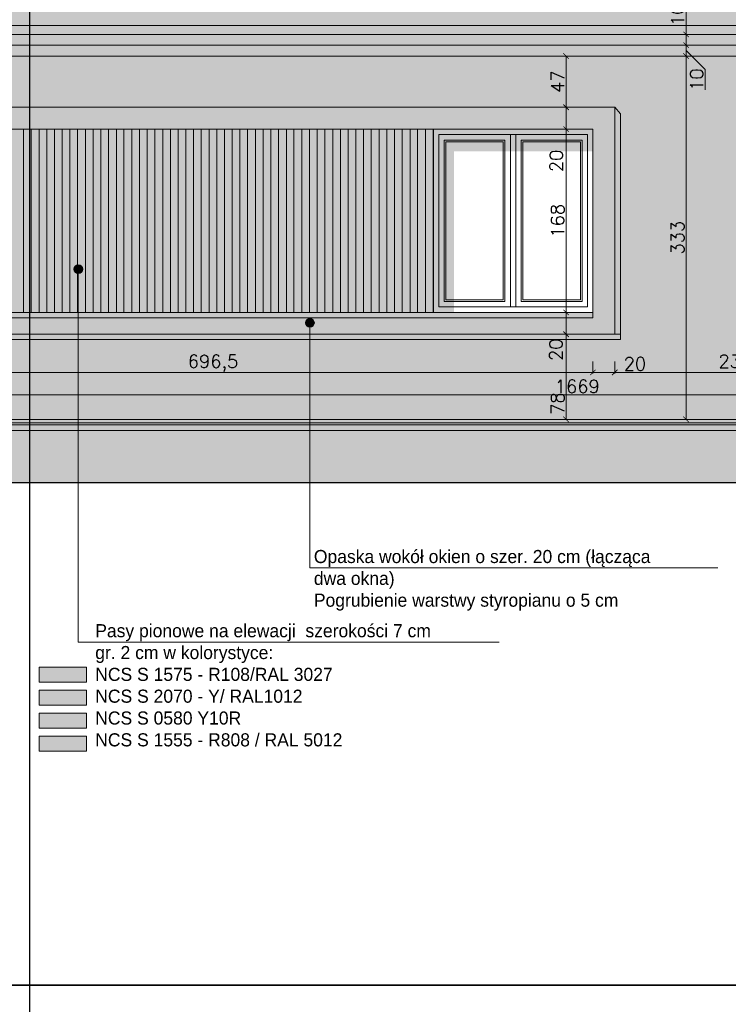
# Model space of a CAD drawing. Header units: millimetres. Extents: x -587 to 33545, y -26688 to 22494.
# Tile 44 of 256: x 4153 to 4802, y 7256 to 8158. Entities that reach past the tile are written whole.
import ezdxf
from ezdxf.lldxf.tags import DXFTag

# ---------------------------------------------------------------- set-up
doc = ezdxf.new("R2010")
doc.units = ezdxf.units.MM
doc.header["$MEASUREMENT"] = 0
doc.layers.add('a3', color=3, linetype='Continuous', lineweight=30, plot=False)
for name, color, linetype, lineweight in [('l. przekrojowa', 1, 'Continuous', 30), ('l.przerywana', 104, 'ICAD_ISO03W100', 5), ('l.widokowa', 140, 'Continuous', 15), ('l.wypełnien', 253, 'Continuous', 5), ('wymiarowanie', 176, 'Continuous', 9)]:
    doc.layers.add(name, color=color, linetype=linetype, lineweight=lineweight)
doc.styles.add('ROMANS', font='romans')
doc.styles.add('styl2', font='simplex.shx')
tags = doc.linetypes.add('ICAD_ISO03W100', pattern=[30, 12, -18]).pattern_tags.tags
tags[6:7] = [DXFTag(74, 4), DXFTag(75, 0), DXFTag(340, '0'), DXFTag(46, 1.0), DXFTag(50, 0.0), DXFTag(44, 0.0), DXFTag(45, 0.0)]
tags[4:5] = [DXFTag(74, 4), DXFTag(75, 0), DXFTag(340, '0'), DXFTag(46, 1.0), DXFTag(50, 0.0), DXFTag(44, 0.0), DXFTag(45, 0.0)]
doc.dimstyles.new('Skala 1-50', dxfattribs={"dimtxt": 12, "dimasz": 5, "dimexe": 1, "dimexo": 1, "dimgap": 1.5, "dimtad": 1, "dimdec": 1, "dimrnd": 0.5, "dimtxsty": 'styl2', "dimblk": 'ARCHTICK', "dimcen": 5, "dimadec": 0, "dimazin": 0, "dimtfac": 1, "dimtdec": 1, "dimtmove": 1, "dimatfit": 3, "dimldrblk": 'ARCHTICK', "dimfxl": 5, "dimfxlon": 1, "dimlwd": -1, "dimlwe": -1, "dimarcsym": 0})

# ---------------------------------------------------------------- blocks, each defined once
blk = doc.blocks.new('_ArchTick')
at = {"color": 0, "linetype": 'ByBlock', "const_width": 0.15}
blk.add_lwpolyline([(-0.5, -0.5), (0.5, 0.5)], dxfattribs=at)
blk = doc.blocks.new('*D4667')
at = {"layer": 'Defpoints', "color": 0}
for p in [(4678.24, 7887.53), (3981.74, 7845.08), (4678.24, 7835.08)]:
    blk.add_point(p, dxfattribs=at)
at = {"layer": 'wymiarowanie', "color": 0}
for p, q in [((3981.74, 7844.08), (3981.74, 7834.08)), ((4678.24, 7845.08), (4678.24, 7834.08)), ((3981.74, 7835.08), (4678.24, 7835.08))]:
    blk.add_line(p, q, dxfattribs=at)
at = {"layer": 'wymiarowanie', "color": 0, "xscale": 5, "yscale": 5, "zscale": 5, "rotation": 180}
blk.add_blockref('_ArchTick', (3981.74, 7835.08), dxfattribs=at)
at = {"layer": 'wymiarowanie', "color": 0, "xscale": 5, "yscale": 5, "zscale": 5}
blk.add_blockref('_ArchTick', (4678.24, 7835.08), dxfattribs=at)
at = {"layer": 'wymiarowanie', "color": 0, "insert": (4329.99, 7843.43), "char_height": 12, "attachment_point": 5, "style": 'styl2'}
blk.add_mtext('696,5', dxfattribs=at)
blk = doc.blocks.new('*D4668')
at = {"layer": 'Defpoints', "color": 0}
for p in [(4678.24, 7870.31), (4698.24, 7850.31), (4698.24, 7835.08)]:
    blk.add_point(p, dxfattribs=at)
at = {"layer": 'wymiarowanie', "color": 0}
for p, q in [((4678.24, 7845.08), (4678.24, 7834.08)), ((4698.24, 7845.08), (4698.24, 7834.08)), ((4678.24, 7835.08), (4698.24, 7835.08)), ((4698.24, 7835.08), (4726.99, 7835.08))]:
    blk.add_line(p, q, dxfattribs=at)
at = {"layer": 'wymiarowanie', "color": 0, "xscale": 5, "yscale": 5, "zscale": 5, "rotation": 180}
blk.add_blockref('_ArchTick', (4678.24, 7835.08), dxfattribs=at)
at = {"layer": 'wymiarowanie', "color": 0, "xscale": 5, "yscale": 5, "zscale": 5}
blk.add_blockref('_ArchTick', (4698.24, 7835.08), dxfattribs=at)
at = {"layer": 'wymiarowanie', "color": 0, "insert": (4716.75, 7842.88), "char_height": 12, "attachment_point": 5, "style": 'styl2'}
blk.add_mtext('20', dxfattribs=at)
blk = doc.blocks.new('*D4669')
at = {"layer": 'Defpoints', "color": 0}
for p in [(4934.82, 7890.03), (4698.24, 7845.08), (4934.82, 7835.08)]:
    blk.add_point(p, dxfattribs=at)
at = {"layer": 'wymiarowanie', "color": 0}
for p, q in [((4698.24, 7844.08), (4698.24, 7834.08)), ((4934.82, 7845.08), (4934.82, 7834.08)), ((4698.24, 7835.08), (4934.82, 7835.08))]:
    blk.add_line(p, q, dxfattribs=at)
at = {"layer": 'wymiarowanie', "color": 0, "xscale": 5, "yscale": 5, "zscale": 5, "rotation": 180}
blk.add_blockref('_ArchTick', (4698.24, 7835.08), dxfattribs=at)
at = {"layer": 'wymiarowanie', "color": 0, "xscale": 5, "yscale": 5, "zscale": 5}
blk.add_blockref('_ArchTick', (4934.82, 7835.08), dxfattribs=at)
at = {"layer": 'wymiarowanie', "color": 0, "insert": (4816.53, 7843.43), "char_height": 12, "attachment_point": 5, "style": 'styl2'}
blk.add_mtext('236,5', dxfattribs=at)
blk = doc.blocks.new('*D4671')
at = {"layer": 'Defpoints', "color": 0}
for p in [(3829.33, 7858.14), (5498.45, 7858.14), (5498.45, 7814.44)]:
    blk.add_point(p, dxfattribs=at)
at = {"layer": 'wymiarowanie', "color": 0}
for p, q in [((3829.33, 7824.44), (3829.33, 7813.44)), ((5498.45, 7824.44), (5498.45, 7813.44)), ((3829.33, 7814.44), (5498.45, 7814.44))]:
    blk.add_line(p, q, dxfattribs=at)
at = {"layer": 'wymiarowanie', "color": 0, "xscale": 5, "yscale": 5, "zscale": 5, "rotation": 180}
blk.add_blockref('_ArchTick', (3829.33, 7814.44), dxfattribs=at)
at = {"layer": 'wymiarowanie', "color": 0, "xscale": 5, "yscale": 5, "zscale": 5}
blk.add_blockref('_ArchTick', (5498.45, 7814.44), dxfattribs=at)
at = {"layer": 'wymiarowanie', "color": 0, "insert": (4663.89, 7822.24), "char_height": 12, "attachment_point": 5, "style": 'styl2'}
blk.add_mtext('1669', dxfattribs=at)
blk = doc.blocks.new('*D4672')
at = {"layer": 'Defpoints', "color": 0}
for p in [(4632.46, 8125.03), (4632.46, 8078.03), (4653.63, 8078.03)]:
    blk.add_point(p, dxfattribs=at)
at = {"layer": 'wymiarowanie', "color": 0}
for p, q in [((4643.63, 8125.03), (4654.63, 8125.03)), ((4653.63, 8125.03), (4653.63, 8078.03)), ((4643.63, 8078.03), (4654.63, 8078.03))]:
    blk.add_line(p, q, dxfattribs=at)
at = {"layer": 'wymiarowanie', "color": 0, "xscale": 5, "yscale": 5, "zscale": 5}
for p, rotation in [((4653.63, 8125.03), 90), ((4653.63, 8078.03), 270)]:
    blk.add_blockref('_ArchTick', p, dxfattribs=dict(at, rotation=rotation))
at = {"layer": 'wymiarowanie', "color": 0, "insert": (4645.83, 8101.53), "char_height": 12, "attachment_point": 5, "rotation": 90, "style": 'styl2'}
blk.add_mtext('47', dxfattribs=at)
blk = doc.blocks.new('*D4673')
at = {"layer": 'Defpoints', "color": 0}
for p in [(4632.46, 8078.03), (4629.98, 8058.03), (4653.63, 8058.03)]:
    blk.add_point(p, dxfattribs=at)
at = {"layer": 'wymiarowanie', "color": 0}
for p, q in [((4643.63, 8078.03), (4654.63, 8078.03)), ((4653.63, 8078.03), (4653.63, 8058.03)), ((4643.63, 8058.03), (4654.63, 8058.03)), ((4653.63, 8058.03), (4653.63, 8018.64))]:
    blk.add_line(p, q, dxfattribs=at)
at = {"layer": 'wymiarowanie', "color": 0, "xscale": 5, "yscale": 5, "zscale": 5}
for p, rotation in [((4653.63, 8078.03), 90), ((4653.63, 8058.03), 270)]:
    blk.add_blockref('_ArchTick', p, dxfattribs=dict(at, rotation=rotation))
at = {"layer": 'wymiarowanie', "color": 0, "insert": (4644.64, 8028.88), "char_height": 12, "attachment_point": 5, "rotation": 90, "style": 'styl2'}
blk.add_mtext('20', dxfattribs=at)
blk = doc.blocks.new('*D4674')
at = {"layer": 'Defpoints', "color": 0}
for p in [(4629.98, 8058.03), (4625.26, 7890.03), (4653.63, 7890.03)]:
    blk.add_point(p, dxfattribs=at)
at = {"layer": 'wymiarowanie', "color": 0}
for p, q in [((4643.63, 8058.03), (4654.63, 8058.03)), ((4653.63, 8058.03), (4653.63, 7890.03)), ((4643.63, 7890.03), (4654.63, 7890.03))]:
    blk.add_line(p, q, dxfattribs=at)
at = {"layer": 'wymiarowanie', "color": 0, "xscale": 5, "yscale": 5, "zscale": 5}
for p, rotation in [((4653.63, 8058.03), 90), ((4653.63, 7890.03), 270)]:
    blk.add_blockref('_ArchTick', p, dxfattribs=dict(at, rotation=rotation))
at = {"layer": 'wymiarowanie', "color": 0, "insert": (4645.83, 7974.03), "char_height": 12, "attachment_point": 5, "rotation": 90, "style": 'styl2'}
blk.add_mtext('168', dxfattribs=at)
blk = doc.blocks.new('*D4675')
at = {"layer": 'Defpoints', "color": 0}
for p in [(4625.26, 7890.03), (4623.94, 7870.03), (4653.63, 7870.03)]:
    blk.add_point(p, dxfattribs=at)
at = {"layer": 'wymiarowanie', "color": 0}
for p, q in [((4643.63, 7890.03), (4654.63, 7890.03)), ((4653.63, 7890.03), (4653.63, 7870.03)), ((4643.63, 7870.03), (4654.63, 7870.03))]:
    blk.add_line(p, q, dxfattribs=at)
at = {"layer": 'wymiarowanie', "color": 0, "xscale": 5, "yscale": 5, "zscale": 5}
for p, rotation in [((4653.63, 7890.03), 90), ((4653.63, 7870.03), 270)]:
    blk.add_blockref('_ArchTick', p, dxfattribs=dict(at, rotation=rotation))
at = {"layer": 'wymiarowanie', "color": 0, "insert": (4644.34, 7855.86), "char_height": 12, "attachment_point": 5, "rotation": 90, "style": 'styl2'}
blk.add_mtext('20', dxfattribs=at)
blk = doc.blocks.new('*D4676')
at = {"layer": 'Defpoints', "color": 0}
for p in [(4623.94, 7870.03), (4619.19, 7792.03), (4653.63, 7792.03)]:
    blk.add_point(p, dxfattribs=at)
at = {"layer": 'wymiarowanie', "color": 0}
for p, q in [((4643.63, 7870.03), (4654.63, 7870.03)), ((4653.63, 7870.03), (4653.63, 7792.03)), ((4643.63, 7792.03), (4654.63, 7792.03))]:
    blk.add_line(p, q, dxfattribs=at)
at = {"layer": 'wymiarowanie', "color": 0, "xscale": 5, "yscale": 5, "zscale": 5}
for p, rotation in [((4653.63, 7870.03), 90), ((4653.63, 7792.03), 270)]:
    blk.add_blockref('_ArchTick', p, dxfattribs=dict(at, rotation=rotation))
at = {"layer": 'wymiarowanie', "color": 0, "insert": (4645.83, 7806.43), "char_height": 12, "attachment_point": 5, "rotation": 90, "style": 'styl2'}
blk.add_mtext('78', dxfattribs=at)
blk = doc.blocks.new('*D4677')
at = {"layer": 'Defpoints', "color": 0}
for p in [(4775.43, 8125.03), (4763.66, 7792.03), (4787.11, 7792.03)]:
    blk.add_point(p, dxfattribs=at)
at = {"layer": 'wymiarowanie', "color": 0}
for p, q in [((4773.66, 8125.03), (4762.66, 8125.03)), ((4763.66, 8125.03), (4763.66, 7792.03)), ((4773.66, 7792.03), (4762.66, 7792.03))]:
    blk.add_line(p, q, dxfattribs=at)
at = {"layer": 'wymiarowanie', "color": 0, "xscale": 5, "yscale": 5, "zscale": 5}
for p, rotation in [((4763.66, 8125.03), 90), ((4763.66, 7792.03), 270)]:
    blk.add_blockref('_ArchTick', p, dxfattribs=dict(at, rotation=rotation))
at = {"layer": 'wymiarowanie', "color": 0, "insert": (4755.86, 7958.53), "char_height": 12, "attachment_point": 5, "rotation": 90, "style": 'styl2'}
blk.add_mtext('333', dxfattribs=at)
blk = doc.blocks.new('*D4678')
at = {"layer": 'Defpoints', "color": 0}
for p in [(4737.92, 8144.88), (4737.92, 8135.03), (4763.66, 8135.03)]:
    blk.add_point(p, dxfattribs=at)
at = {"layer": 'wymiarowanie', "color": 0}
for p, q in [((4763.66, 8144.88), (4763.66, 8172.1)), ((4753.66, 8144.88), (4764.66, 8144.88)), ((4763.66, 8144.88), (4763.66, 8135.03)), ((4753.66, 8135.03), (4764.66, 8135.03))]:
    blk.add_line(p, q, dxfattribs=at)
at = {"layer": 'wymiarowanie', "color": 0, "xscale": 5, "yscale": 5, "zscale": 5}
for p, rotation in [((4763.66, 8144.88), 90), ((4763.66, 8135.03), 270)]:
    blk.add_blockref('_ArchTick', p, dxfattribs=dict(at, rotation=rotation))
at = {"layer": 'wymiarowanie', "color": 0, "insert": (4755.86, 8162.8), "char_height": 12, "attachment_point": 5, "rotation": 90, "style": 'styl2'}
blk.add_mtext('10', dxfattribs=at)
blk = doc.blocks.new('*D4679')
at = {"layer": 'Defpoints', "color": 0}
for p in [(4737.92, 8135.03), (4736.29, 8125.03), (4763.66, 8125.03)]:
    blk.add_point(p, dxfattribs=at)
at = {"layer": 'wymiarowanie', "color": 0}
for p, q in [((4753.66, 8135.03), (4764.66, 8135.03)), ((4763.66, 8135.03), (4763.66, 8125.03)), ((4753.66, 8125.03), (4764.66, 8125.03)), ((4781.16, 8112.7), (4763.66, 8130.03)), ((4781.16, 8094.1), (4781.16, 8112.7))]:
    blk.add_line(p, q, dxfattribs=at)
at = {"layer": 'wymiarowanie', "color": 0, "xscale": 5, "yscale": 5, "zscale": 5}
for p, rotation in [((4763.66, 8135.03), 90), ((4763.66, 8125.03), 270)]:
    blk.add_blockref('_ArchTick', p, dxfattribs=dict(at, rotation=rotation))
at = {"layer": 'wymiarowanie', "color": 0, "insert": (4773.36, 8103.4), "char_height": 12, "attachment_point": 5, "rotation": 90, "style": 'styl2'}
blk.add_mtext('10', dxfattribs=at)

msp = doc.modelspace()

# ---------------------------------------------------------------- hatches: boundary and pattern name
at = {"layer": 'l.wypełnien'}
msp.add_hatch(color=252, dxfattribs=at).paths.add_polyline_path([(3819.33, 8144.88), (3806.33, 8144.88), (3806.33, 8153.06), (3796.84, 8153.06, -0.414214), (3787.84, 8162.06), (3788.72, 8162.8), (3803.24, 8162.8), (3805.07, 8168), (3805.98, 8168.42), (3806.96, 8168.42), (3943.75, 8233.26), (4230.33, 8405.06), (4753.12, 8405.06), (4925.28, 8508.27), (5093.35, 8407.51), (5365.83, 8333.96), (5365.83, 8323.71), (5310.76, 8323.71), (5168.7, 8362.34), (5383.7, 8233.46), (5520.82, 8168.42), (5521.79, 8168.42), (5522.71, 8168), (5524.54, 8162.8), (5539.18, 8162.81, -0.499226), (5530.93, 8153.06), (5521.7, 8153.06), (5521.45, 8153.06), (5521.45, 8144.88)])
h = msp.add_hatch(color=254, dxfattribs=at)
h.paths.add_polyline_path([(3888.55, 8125.03), (4161.67, 8125.03), (4161.67, 8135.03), (3888.55, 8135.03)])
h.paths.add_polyline_path([(3888.55, 8135.03), (4161.67, 8135.03), (4161.67, 8144.88), (3888.55, 8144.88)])
h.paths.add_polyline_path([(3819.33, 8135.03), (3824.33, 8135.03), (3849.33, 8135.03), (3849.33, 8144.88), (3819.33, 8144.88)])
h.paths.add_polyline_path([(3849.33, 8125.03), (3876.55, 8125.03), (3876.55, 8135.03), (3849.33, 8135.03)])
h.paths.add_polyline_path([(3849.33, 8135.03), (3876.55, 8135.03), (3876.55, 8144.88), (3849.33, 8144.88)])
h.paths.add_polyline_path([(3824.33, 8125.03), (3829.33, 8125.03), (3829.33, 8125.03), (3849.33, 8125.03), (3849.33, 8135.03), (3824.33, 8135.03)])
h = msp.add_hatch(color=254, dxfattribs=at)
h.paths.add_polyline_path([(4568.4, 8125.03), (5439.23, 8125.03), (5439.23, 8135.03), (4568.4, 8135.03), (4161.67, 8135.03), (4161.67, 8125.03)])
h.paths.add_polyline_path([(4161.67, 8144.88), (4568.4, 8144.88), (5439.23, 8144.88), (5439.23, 8140.41), (5355.98, 8140.41, 1), (5347.9, 8140.41, 1), (5355.98, 8140.41), (5439.23, 8140.41), (5439.23, 8135.03), (4568.4, 8135.03), (4161.67, 8135.03)])
h.paths.add_polyline_path([(5451.23, 8125.03), (5478.45, 8125.03), (5478.45, 8135.03), (5451.23, 8135.03)])
h.paths.add_polyline_path([(5498.45, 8125.03), (5503.45, 8125.03), (5503.45, 8135.03), (5478.45, 8135.03), (5478.45, 8125.03)])
h.paths.add_polyline_path([(5478.45, 8135.03), (5503.45, 8135.03), (5508.45, 8135.03), (5508.45, 8140.41), (5478.45, 8140.41)])
h.paths.add_polyline_path([(5451.23, 8135.03), (5478.45, 8135.03), (5478.45, 8140.41), (5451.23, 8140.41)])
h.paths.add_polyline_path([(5508.45, 8140.41), (5508.45, 8144.88), (5478.45, 8144.88), (5478.45, 8140.41)])
h.paths.add_polyline_path([(5478.45, 8140.41), (5478.45, 8144.88), (5451.23, 8144.88), (5451.23, 8140.41)])
at = {"layer": 'l.wypełnien', "true_color": 0xfffff5}
h = msp.add_hatch(color=7, dxfattribs=at)
h.paths.add_polyline_path([(4161.67, 7792.03), (4161.67, 7865.13), (4703.64, 7865.13), (4703.64, 7870.03), (4703.64, 7971.07), (4934.82, 7971.07), (4934.82, 7890.03), (4934.82, 7885.03), (5084.82, 7885.03), (5084.82, 7890.03), (5084.82, 7971.07), (5439.23, 7971.07), (5439.23, 7792.03)])
h.paths.add_polyline_path([(4161.67, 8125.03), (4568.4, 8125.03), (5439.23, 8125.03), (5439.23, 7971.07), (5084.82, 7971.07), (5084.82, 8065.03), (4934.82, 8065.03), (4934.82, 7971.07), (4703.64, 7971.07), (4703.64, 8072.11), (4698.24, 8078.03), (4161.67, 8078.03)])
h.paths.add_polyline_path([(3888.55, 7971.07), (3961.74, 7971.07), (3961.74, 7870.03), (3967.82, 7865.13), (4161.67, 7865.13), (4161.67, 7792.03), (3888.55, 7792.03)])
h.paths.add_polyline_path([(3888.55, 7971.07), (3888.55, 8125.03), (4161.67, 8125.03), (4161.67, 8078.03), (3961.74, 8078.03), (3961.74, 7971.07)])
h.paths.add_polyline_path([(3849.33, 7792.03), (3876.55, 7792.03), (3876.55, 7971.07), (3849.33, 7971.07)])
h.paths.add_polyline_path([(5451.23, 7792.03), (5478.45, 7792.03), (5478.45, 7971.07), (5451.23, 7971.07)])
h.paths.add_polyline_path([(5478.45, 7971.07), (5478.45, 8125.03), (5451.23, 8125.03), (5451.23, 7971.07)])
h.paths.add_polyline_path([(3829.33, 7792.03), (3849.33, 7792.03), (3849.33, 7971.07), (3829.33, 7971.07)])
h.paths.add_polyline_path([(5478.45, 7792.03), (5498.45, 7792.03), (5498.45, 7971.07), (5478.45, 7971.07)])
h.paths.add_polyline_path([(5498.45, 7971.07), (5498.45, 8125.03), (5478.45, 8125.03), (5478.45, 7971.07)])
h.paths.add_polyline_path([(3876.55, 8028.36), (3876.55, 8125.03), (3849.33, 8125.03), (3849.33, 8028.36)])
h.paths.add_polyline_path([(3849.33, 8028.36), (3849.33, 8125.03), (3829.33, 8125.03), (3829.33, 8028.36)])
h.paths.add_polyline_path([(3849.33, 7971.07), (3876.55, 7971.07), (3876.55, 8028.36), (3849.33, 8028.36)])
h.paths.add_polyline_path([(3829.33, 7971.07), (3849.33, 7971.07), (3849.33, 8028.36), (3829.33, 8028.36)])
at = {"layer": 'l.wypełnien'}
h = msp.add_hatch(color=252, dxfattribs=at)
h.paths.add_polyline_path([(3961.74, 8078.03), (4698.24, 8078.03), (4698.24, 7870.03), (3961.74, 7870.03)])
h.paths.add_polyline_path([(3981.74, 8058.03), (4678.24, 8058.03), (4678.24, 7890.03), (3981.74, 7890.03)], flags=16)
at = {"layer": 'l.wypełnien', "true_color": 0x303030}
h = msp.add_hatch(color=250, dxfattribs=at)
h.paths.add_polyline_path([(3961.74, 7870.03), (4703.64, 7870.03), (4703.64, 7865.13), (3967.82, 7865.13)])
h.paths.add_polyline_path([(4698.24, 8078.03), (4703.64, 8072.11), (4703.64, 7870.03), (4698.24, 7870.03)])
msp.add_hatch(color=250, dxfattribs=at).paths.add_polyline_path([(4531.99, 7890.03), (4551.01, 7890.03), (4551.01, 8037.72), (4678.24, 8037.72), (4678.24, 8058.03), (4531.99, 8058.03)])
at = {"layer": 'l.wypełnien'}
h = msp.add_hatch(color=252, dxfattribs=at)
edge = h.paths.add_edge_path()
edge.add_line((3828.35, 7792.03), (5498.79, 7792.03))
h.paths.add_polyline_path([(3828.35, 7792.03), (5496.27, 7792.03), (5496.27, 7781.87), (3828.35, 7781.87)])
h = msp.add_hatch(color=252, dxfattribs=at)
h.paths.add_polyline_path([(5501.06, 7734.03), (5501.06, 7753.51), (5501.06, 7781.87), (4161.67, 7781.87), (4161.67, 7734.03)])
h.paths.add_polyline_path([(5366.76, 7776.24), (5366.76, 7749.01), (5398.09, 7749.01), (5398.09, 7776.24)], flags=24)
h.paths.add_polyline_path([(5367.24, 7750.15), (5367.24, 7776.07), (5393.16, 7776.07), (5393.16, 7750.15)], flags=0)
h.paths.add_polyline_path([(3826.72, 7734.03), (4161.67, 7734.03), (4161.67, 7781.87), (3826.72, 7781.87), (3826.72, 7770.63)])
h = msp.add_hatch(dxfattribs=at)
h.set_pattern_fill('CONC', scale=17, style=0)
h.set_pattern_definition([(0, (168.498, -2289.993), (0, 17), [0, -17]), (0, (168.668, -2295.943), (0, 17), [0, -17]), (0, (169.178, -2286.763), (0, 17), [0, -17]), (338.1986, (160.3377, -2292.033), (51.0000046, -16.9999985), [1.83095, -89.716854]), (216.8699, (162.0377, -2292.713), (50.9999986, 34.0000021), [0.85, -84.15]), (130.6013, (161.3577, -2293.223), (85.00000716, -101.9999833), [1.567315, -155.164933]), (206.5651, (155.748, -2295.263), (-16.9999857, -17.0000223), [0.380137, -37.63302]), (326.3099, (155.4077, -2295.433), (33.9999925, -17.0000227), [0.612952, -60.681432]), (108.4349, (155.9177, -2295.773), (-16.9999729, 34.0000074), [0.53759, -53.221135]), (225, (166.628, -2296.963), (-4e-15, -17.000005), [0.721242, -23.32038]), (0, (166.118, -2297.473), (17, 17), [1.02, -15.98]), (135, (167.138, -2297.473), (-17.000005, 2e-15), [0.721242, -23.32038]), (251.5651, (164.5877, -2286.083), (16.9999729, 34.0000074), [0.53759, -53.221135]), (0, (164.418, -2286.593), (17, 17), [0.85, -16.15]), (143.1301, (165.2677, -2286.593), (-50.9999986, 34.0000021), [0.85, -84.15]), (213.6901, (155.5777, -2285.913), (33.9999925, 17.0000227), [0.612952, -60.681432]), (341.5651, (155.0677, -2286.253), (-34.0000074, 16.9999729), [1.075182, -52.683544]), (126.8699, (156.0877, -2286.593), (34.0000021, -50.9999986), [0.85, -84.15]), (0, (160.508, -2286.593), (0, 17), [0, -17]), (0, (155.918, -2291.013), (0, 17), [0, -17]), (0, (160.678, -2297.303), (0, 17), [0, -17]), (0, (165.268, -2292.033), (0, 17), [0, -17]), (0, (160.338, -2289.143), (0, 17), [0, -17]), (0, (156.598, -2288.633), (0, 17), [0, -17]), (0, (158.128, -2289.653), (0, 17), [0, -17]), (0, (157.448, -2293.733), (0, 17), [0, -17]), (0, (153.368, -2293.053), (0, 17), [0, -17]), (0, (153.538, -2289.143), (0, 17), [0, -17]), (0, (153.028, -2285.403), (0, 17), [0, -17]), (0, (158.298, -2284.723), (0, 17), [0, -17]), (0, (162.038, -2284.043), (0, 17), [0, -17]), (0, (167.988, -2284.723), (0, 17), [0, -17]), (0, (163.908, -2289.993), (0, 17), [0, -17]), (0, (162.208, -2286.933), (0, 17), [0, -17]), (0, (163.568, -2295.093), (0, 17), [0, -17]), (0, (158.468, -2295.943), (0, 17), [0, -17]), (0, (163.568, -2299.683), (0, 17), [0, -17]), (0, (157.958, -2298.663), (0, 17), [0, -17]), (0, (152.518, -2299.173), (0, 17), [0, -17]), (0, (154.558, -2300.023), (0, 17), [0, -17]), (0, (154.728, -2297.643), (0, 17), [0, -17]), (0, (166.118, -2300.363), (0, 17), [0, -17]), (0, (168.158, -2293.393), (0, 17), [0, -17]), (0, (167.308, -2288.293), (0, 17), [0, -17]), (0, (159.488, -2300.533), (0, 17), [0, -17])])
h.paths.add_polyline_path([(5501.06, 7734.03), (5501.06, 7753.51), (5501.06, 7781.87), (4161.67, 7781.87), (4161.67, 7734.03)])
h.paths.add_polyline_path([(5366.76, 7776.24), (5366.76, 7749.01), (5398.09, 7749.01), (5398.09, 7776.24)], flags=24)
h.paths.add_polyline_path([(5367.24, 7750.15), (5367.24, 7776.07), (5393.16, 7776.07), (5393.16, 7750.15)], flags=0)
h.paths.add_polyline_path([(3826.72, 7734.03), (4161.67, 7734.03), (4161.67, 7781.87), (3826.72, 7781.87), (3826.72, 7770.63)])
at = {"layer": 'wymiarowanie'}
msp.add_hatch(color=252, dxfattribs=at).paths.add_polyline_path([(4127.98, 8058.03), (4531.74, 8058.03), (4531.74, 7890.03), (4127.98, 7890.03)])
at = {"layer": 'wymiarowanie', "true_color": 0xfccd20}
for points in [[(4156.32, 8058.03), (4163.32, 8058.03), (4163.32, 7890.03), (4156.32, 7890.03)], [(4213, 8058.03), (4220, 8058.03), (4220, 7890.03), (4213, 7890.03)], [(4269.68, 8058.03), (4276.68, 8058.03), (4276.68, 7890.03), (4269.68, 7890.03)], [(4326.36, 8058.03), (4333.36, 8058.03), (4333.36, 7890.03), (4326.36, 7890.03)], [(4383.04, 8058.03), (4390.04, 8058.03), (4390.04, 7890.03), (4383.04, 7890.03)], [(4439.72, 8058.03), (4446.72, 8058.03), (4446.72, 7890.03), (4439.72, 7890.03)], [(4496.4, 8058.03), (4503.4, 8058.03), (4503.4, 7890.03), (4496.4, 7890.03)], [(4170.5, 7522.66), (4214.01, 7522.66), (4214.01, 7508.97), (4170.5, 7508.97)]]:
    msp.add_hatch(color=40, dxfattribs=at).paths.add_polyline_path(points)
at = {"layer": 'wymiarowanie', "true_color": 0xbde471}
for points in [[(4170.49, 8058.03), (4177.49, 8058.03), (4177.49, 7890.03), (4170.49, 7890.03)], [(4227.17, 8058.03), (4234.17, 8058.03), (4234.17, 7890.03), (4227.17, 7890.03)], [(4283.85, 8058.03), (4290.85, 8058.03), (4290.85, 7890.03), (4283.85, 7890.03)], [(4340.53, 8058.03), (4347.53, 8058.03), (4347.53, 7890.03), (4340.53, 7890.03)], [(4397.21, 8058.03), (4404.21, 8058.03), (4404.21, 7890.03), (4397.21, 7890.03)], [(4453.89, 8058.03), (4460.89, 8058.03), (4460.89, 7890.03), (4453.89, 7890.03)], [(4510.57, 8058.03), (4517.57, 8058.03), (4517.57, 7890.03), (4510.57, 7890.03)], [(4170.5, 7543.73), (4214.01, 7543.73), (4214.01, 7530.04), (4170.5, 7530.04)]]:
    msp.add_hatch(color=63, dxfattribs=at).paths.add_polyline_path(points)
at = {"layer": 'wymiarowanie', "true_color": 0xf0300e}
for points in [[(4184.66, 8058.03), (4191.66, 8058.03), (4191.66, 7890.03), (4184.66, 7890.03)], [(4241.34, 8058.03), (4248.34, 8058.03), (4248.34, 7890.03), (4241.34, 7890.03)], [(4298.02, 8058.03), (4305.02, 8058.03), (4305.02, 7890.03), (4298.02, 7890.03)], [(4354.7, 8058.03), (4361.7, 8058.03), (4361.7, 7890.03), (4354.7, 7890.03)], [(4411.38, 8058.03), (4418.38, 8058.03), (4418.38, 7890.03), (4411.38, 7890.03)], [(4468.06, 8058.03), (4475.06, 8058.03), (4475.06, 7890.03), (4468.06, 7890.03)], [(4170.5, 7564.8), (4214.01, 7564.8), (4214.01, 7551.11), (4170.5, 7551.11)]]:
    msp.add_hatch(color=20, dxfattribs=at).paths.add_polyline_path(points)
at = {"layer": 'wymiarowanie', "true_color": 0x119cf2}
for points in [[(4198.83, 8058.03), (4205.83, 8058.03), (4205.83, 7890.03), (4198.83, 7890.03)], [(4255.51, 8058.03), (4262.51, 8058.03), (4262.51, 7890.03), (4255.51, 7890.03)], [(4312.19, 8058.03), (4319.19, 8058.03), (4319.19, 7890.03), (4312.19, 7890.03)], [(4368.87, 8058.03), (4375.87, 8058.03), (4375.87, 7890.03), (4368.87, 7890.03)], [(4425.55, 8058.03), (4432.55, 8058.03), (4432.55, 7890.03), (4425.55, 7890.03)], [(4482.23, 8058.03), (4489.23, 8058.03), (4489.23, 7890.03), (4482.23, 7890.03)], [(4524.74, 8058.03), (4531.74, 8058.03), (4531.74, 7890.03), (4524.74, 7890.03)], [(4170.5, 7501.59), (4214.01, 7501.59), (4214.01, 7487.9), (4170.5, 7487.9)]]:
    msp.add_hatch(color=150, dxfattribs=at).paths.add_polyline_path(points)
at = {"layer": 'wymiarowanie', "ltscale": 0.3}
for points in [[(4202.45, 7929.68, -1), (4210.53, 7929.68, -1)], [(4414.78, 7880.48, -1), (4422.86, 7880.48, -1)]]:
    msp.add_hatch(color=256, dxfattribs=at).paths.add_polyline_path(points)

# ---------------------------------------------------------------- linework, layer by layer
at = {"layer": 'a3'}
for points in [[(3612.56, 8758.5), (3612.56, 7273.5), (5712.56, 7273.5), (5712.56, 8758.5), (3612.56, 8758.5)], [(4161.67, 8758.5), (4161.67, 7273.5), (6261.67, 7273.5), (6261.67, 8758.5), (4161.67, 8758.5)], [(3612.56, 7273.5), (3612.56, 5788.5), (5712.56, 5788.5), (5712.56, 7273.5), (3612.56, 7273.5)], [(4161.67, 7273.5), (4161.67, 5788.5), (6261.67, 5788.5), (6261.67, 7273.5), (4161.67, 7273.5)]]:
    msp.add_lwpolyline(points, dxfattribs=at)
at = {"layer": 'l. przekrojowa', "color": 7}
msp.add_line((3779.15, 7734.03), (5702.33, 7734.03), dxfattribs=at)
at = {"layer": 'l.przerywana', "color": 7, "ltscale": 0.3}
msp.add_line((3888.55, 7792.03), (5439.23, 7792.03), dxfattribs=at)
at = {"layer": 'l.widokowa', "color": 7}
for p, q in [((4568.4, 8135.03), (5439.23, 8135.03)), ((3888.55, 8125.03), (4568.4, 8125.03)), ((4568.4, 8125.03), (5439.23, 8125.03))]:
    msp.add_line(p, q, dxfattribs=at)
at = {"layer": 'l.widokowa', "color": 7, "ltscale": 0.3}
for p, q in [((5439.23, 7792.03), (3888.55, 7792.03)), ((5439.23, 7788.72), (3888.55, 7788.72)), ((5439.23, 7786.87), (3888.55, 7786.87)), ((5439.23, 7781.87), (3888.55, 7781.87))]:
    msp.add_line(p, q, dxfattribs=at)
at = {"layer": 'l.widokowa', "color": 7}
for points in [[(3796.84, 8153.06), (5348.41, 8153.06)], [(5522.11, 8153.06), (3982.39, 8153.06)], [(3888.55, 8144.88), (4568.4, 8144.88)], [(5439.23, 8144.88), (4568.4, 8144.88)]]:
    msp.add_lwpolyline(points, dxfattribs=at)
for points in [[(3961.74, 8078.03), (4698.24, 8078.03), (4698.24, 7870.03), (3961.74, 7870.03)], [(3981.74, 8058.03), (4678.24, 8058.03), (4678.24, 7890.03), (3981.74, 7890.03)], [(4156.32, 8058.03), (4163.32, 8058.03), (4163.32, 7890.03), (4156.32, 7890.03)], [(4170.49, 8058.03), (4177.49, 8058.03), (4177.49, 7890.03), (4170.49, 7890.03)], [(4184.66, 8058.03), (4191.66, 8058.03), (4191.66, 7890.03), (4184.66, 7890.03)], [(4198.83, 8058.03), (4205.83, 8058.03), (4205.83, 7890.03), (4198.83, 7890.03)], [(4213, 8058.03), (4220, 8058.03), (4220, 7890.03), (4213, 7890.03)], [(4227.17, 8058.03), (4234.17, 8058.03), (4234.17, 7890.03), (4227.17, 7890.03)], [(4241.34, 8058.03), (4248.34, 8058.03), (4248.34, 7890.03), (4241.34, 7890.03)], [(4255.51, 8058.03), (4262.51, 8058.03), (4262.51, 7890.03), (4255.51, 7890.03)], [(4269.68, 8058.03), (4276.68, 8058.03), (4276.68, 7890.03), (4269.68, 7890.03)], [(4283.85, 8058.03), (4290.85, 8058.03), (4290.85, 7890.03), (4283.85, 7890.03)], [(4298.02, 8058.03), (4305.02, 8058.03), (4305.02, 7890.03), (4298.02, 7890.03)], [(4312.19, 8058.03), (4319.19, 8058.03), (4319.19, 7890.03), (4312.19, 7890.03)], [(4326.36, 8058.03), (4333.36, 8058.03), (4333.36, 7890.03), (4326.36, 7890.03)], [(4340.53, 8058.03), (4347.53, 8058.03), (4347.53, 7890.03), (4340.53, 7890.03)], [(4354.7, 8058.03), (4361.7, 8058.03), (4361.7, 7890.03), (4354.7, 7890.03)], [(4368.87, 8058.03), (4375.87, 8058.03), (4375.87, 7890.03), (4368.87, 7890.03)], [(4383.04, 8058.03), (4390.04, 8058.03), (4390.04, 7890.03), (4383.04, 7890.03)], [(4397.21, 8058.03), (4404.21, 8058.03), (4404.21, 7890.03), (4397.21, 7890.03)], [(4411.38, 8058.03), (4418.38, 8058.03), (4418.38, 7890.03), (4411.38, 7890.03)], [(4425.55, 8058.03), (4432.55, 8058.03), (4432.55, 7890.03), (4425.55, 7890.03)], [(4439.72, 8058.03), (4446.72, 8058.03), (4446.72, 7890.03), (4439.72, 7890.03)], [(4453.89, 8058.03), (4460.89, 8058.03), (4460.89, 7890.03), (4453.89, 7890.03)], [(4468.06, 8058.03), (4475.06, 8058.03), (4475.06, 7890.03), (4468.06, 7890.03)], [(4482.23, 8058.03), (4489.23, 8058.03), (4489.23, 7890.03), (4482.23, 7890.03)], [(4496.4, 8058.03), (4503.4, 8058.03), (4503.4, 7890.03), (4496.4, 7890.03)], [(4510.57, 8058.03), (4517.57, 8058.03), (4517.57, 7890.03), (4510.57, 7890.03)], [(4524.74, 8058.03), (4531.74, 8058.03), (4531.74, 7890.03), (4524.74, 7890.03)], [(4531.99, 8058.03), (4678.24, 8058.03), (4678.24, 7890.03), (4531.99, 7890.03)], [(3981.74, 7890.03), (4678.24, 7890.03), (4678.24, 7885.03), (3981.74, 7885.03)]]:
    msp.add_lwpolyline(points, close=True, dxfattribs=at)
at = {"layer": 'l.wypełnien', "color": 7}
for p, q in [((3888.55, 8135.03), (4568.4, 8135.03)), ((4602.61, 8053.03), (4602.61, 7895.03)), ((4607.61, 8053.03), (4607.61, 7895.03)), ((4607.61, 8053.03), (4607.61, 7895.03))]:
    msp.add_line(p, q, dxfattribs=at)
at = {"layer": 'l.wypełnien', "color": 250, "true_color": 0x303030}
for points in [[(4698.24, 8078.03), (4703.64, 8072.11), (4703.64, 7870.03), (4698.24, 7870.03)], [(3961.74, 7870.03), (4703.64, 7870.03), (4703.64, 7865.13), (3967.82, 7865.13)]]:
    msp.add_lwpolyline(points, close=True, dxfattribs=at)
at = {"layer": 'l.wypełnien', "color": 7}
for points in [[(4536.99, 8053.03), (4673.24, 8053.03), (4673.24, 7895.03), (4536.99, 7895.03)], [(4602.61, 8053.03), (4536.99, 8053.03), (4536.99, 7895.03), (4602.61, 7895.03)], [(4607.61, 8053.03), (4673.24, 8053.03), (4673.24, 7895.03), (4607.61, 7895.03)], [(4597.61, 8048.03), (4541.99, 8048.03), (4541.99, 7900.03), (4597.61, 7900.03)], [(4596.11, 8046.53), (4543.49, 8046.53), (4543.49, 7901.53), (4596.11, 7901.53)], [(4612.61, 8048.03), (4668.24, 8048.03), (4668.24, 7900.03), (4612.61, 7900.03)], [(4614.11, 8046.53), (4666.74, 8046.53), (4666.74, 7901.53), (4614.11, 7901.53)]]:
    msp.add_lwpolyline(points, close=True, dxfattribs=at)
at = {"layer": 'wymiarowanie'}
for p, q in [((4206.49, 7587.97), (4206.49, 7929.68)), ((4418.82, 7655.97), (4418.82, 7880.48)), ((4792.66, 7655.97), (4418.82, 7655.97)), ((4592.25, 7587.97), (4206.49, 7587.97))]:
    msp.add_line(p, q, dxfattribs=at)
for points in [[(4170.5, 7564.8), (4214.01, 7564.8), (4214.01, 7551.11), (4170.5, 7551.11)], [(4170.5, 7543.73), (4214.01, 7543.73), (4214.01, 7530.04), (4170.5, 7530.04)], [(4170.5, 7522.66), (4214.01, 7522.66), (4214.01, 7508.97), (4170.5, 7508.97)], [(4170.5, 7501.59), (4214.01, 7501.59), (4214.01, 7487.9), (4170.5, 7487.9)]]:
    msp.add_lwpolyline(points, close=True, dxfattribs=at)
at = {"layer": 'wymiarowanie', "ltscale": 0.3}
for centre in [(4206.49, 7929.68), (4418.82, 7880.48)]:
    msp.add_circle(centre, 4.04, dxfattribs=at)

# ---------------------------------------------------------------- texts
at = {"layer": 'wymiarowanie', "color": 6, "linetype": 'Continuous', "char_height": 12, "width": 327.6277, "attachment_point": 3, "style": 'ROMANS'}
for s, insert in [('\\pxql;{\\fCentury Gothic|b0|i0|c238|p0;\\C256;Opaska wokół okien o szer. 20 cm (łącząca dwa okna)\\PPogrubienie warstwy styropianu o 5 cm }', (4750.05, 7672.32)), ('\\pxql;{\\fCentury Gothic|b0|i0|c238|p0;\\C256;Pasy pionowe na elewacji  szerokości 7 cm gr. 2 cm w kolorystyce:\\PNCS S 1575 - R108/RAL 3027 \\PNCS S 2070 - Y/ RAL1012\\PNCS S 0580 Y10R\\PNCS S 1555 - R808 / RAL 5012}', (4549.64, 7604.32))]:
    msp.add_mtext(s, dxfattribs=dict(at, insert=insert))

# ---------------------------------------------------------------- dimensions: what is measured, and where the dimension line sits
at = {"layer": 'wymiarowanie'}
for base, p1, p2, override, picture, middle in [((4763.6616, 8135.0342), (4737.9243, 8144.8813), (4737.9243, 8135.0342), {"dimtmove": 0, "dimfxl": 10}, '*D4678', (4763.6616, 8162.796)), ((4763.66, 8125.03), (4737.92, 8135.03), (4736.29, 8125.03), {"dimtmove": 1, "dimfxl": 10}, '*D4679', (4781.16, 8111.2)), ((4653.63, 8058.03), (4632.46, 8078.03), (4629.98, 8058.03), {"dimtmove": 1, "dimfxl": 10}, '*D4673', (4653.04, 8028.88)), ((4653.63, 7870.03), (4625.26, 7890.03), (4623.94, 7870.03), {"dimtmove": 1, "dimfxl": 10}, '*D4675', (4652.14, 7855.86)), ((4653.63, 7792.03), (4623.94, 7870.03), (4619.19, 7792.03), {"dimtmove": 1, "dimfxl": 10}, '*D4676', (4653.63, 7806.43))]:
    dim = msp.add_linear_dim(base=base, p1=p1, p2=p2, angle=90, dimstyle='Skala 1-50', override=override, dxfattribs=at)
    dim.commit()
    dim.dimension.update_dxf_attribs({"geometry": picture, "text_midpoint": middle, "dimtype": 160})
for base, p1, p2, override, picture, middle in [((4653.63, 8078.03), (4632.46, 8125.03), (4632.46, 8078.03), {"dimtmove": 0, "dimfxl": 10}, '*D4672', (4645.83, 8101.53)), ((4763.66, 7792.03), (4775.43, 8125.03), (4787.11, 7792.03), {"dimtmove": 0, "dimfxl": 10}, '*D4677', (4755.86, 7958.53)), ((4653.63, 7890.03), (4629.98, 8058.03), (4625.26, 7890.03), {"dimtmove": 1, "dimfxl": 10}, '*D4674', (4645.83, 7974.03))]:
    dim = msp.add_linear_dim(base=base, p1=p1, p2=p2, angle=90, dimstyle='Skala 1-50', override=override, dxfattribs=at)
    dim.commit()
    dim.dimension.update_dxf_attribs({"geometry": picture, "text_midpoint": middle})
for base, p1, p2, override, picture, middle in [((4678.24, 7835.08), (3981.74, 7845.08), (4678.24, 7887.53), {"dimtmove": 1, "dimfxl": 10}, '*D4667', (4329.99, 7843.43)), ((4934.82, 7835.08), (4698.24, 7845.08), (4934.82, 7890.03), {"dimtmove": 1, "dimfxl": 10}, '*D4669', (4816.53, 7843.43)), ((5498.45, 7814.44), (3829.33, 7858.14), (5498.45, 7858.14), {"dimtmove": 0, "dimfxl": 10}, '*D4671', (4663.89, 7822.24))]:
    dim = msp.add_linear_dim(base=base, p1=p1, p2=p2, dimstyle='Skala 1-50', override=override, dxfattribs=at)
    dim.commit()
    dim.dimension.update_dxf_attribs({"geometry": picture, "text_midpoint": middle})
dim = msp.add_linear_dim(base=(4698.24, 7835.08), p1=(4678.24, 7870.31), p2=(4698.24, 7850.31), dimstyle='Skala 1-50', override={"dimtmove": 1, "dimfxl": 10}, dxfattribs=at)
dim.commit()
dim.dimension.update_dxf_attribs({"geometry": '*D4668', "text_midpoint": (4716.75, 7835.08), "dimtype": 160})

doc.saveas('drawing.dxf')
